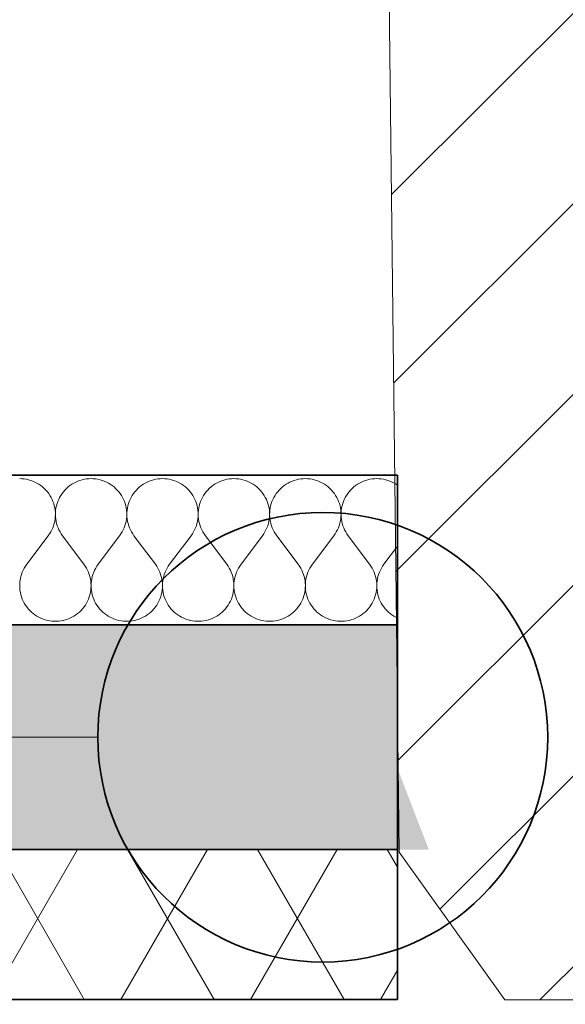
# Model space of a CAD drawing. Header units: millimetres. Extents: x 82175 to 237000, y 24756 to 471700.
# Tile 123 of 256: x 123363 to 124090, y 306072 to 307387. Entities that reach past the tile are written whole.
import ezdxf

# ---------------------------------------------------------------- set-up
doc = ezdxf.new("R2010")
doc.units = ezdxf.units.MM
doc.linetypes.add('Kropki i Kreski', pattern=[6.702778, 3.527778, -1.763889, 0, -1.411111])
for name, color, linetype in [('- A - ocieplenie', 8, 'Continuous'), ('Konstrukcja - Siatka mod', 8, 'Continuous'), ('Konstrukcja - Ściany zewnętrzne', 8, 'Continuous')]:
    doc.layers.add(name, color=color, linetype=linetype)
doc.styles.add('STYL_AUTOMATYCZNY_1', font='arial.ttf')

# ---------------------------------------------------------------- blocks, each defined once
blk = doc.blocks.new('*X23')
at = {"layer": '- A - ocieplenie', "linetype": 'Continuous', "lineweight": 13, "ltscale": 100}
for p, q in [((50523.4, 316305.6), (50520.4, 316305.7)), ((50526.4, 316305.3), (50523.4, 316305.6)), ((50529.4, 316304.9), (50526.4, 316305.3)), ((50532.3, 316304.2), (50529.4, 316304.9)), ((50535.2, 316303.3), (50532.3, 316304.2)), ((50538, 316302.3), (50535.2, 316303.3)), ((50540.8, 316301.1), (50538, 316302.3)), ((50543.5, 316299.7), (50540.8, 316301.1)), ((50546.1, 316298.2), (50543.5, 316299.7)), ((50548.6, 316296.5), (50546.1, 316298.2)), ((50550.9, 316294.6), (50548.6, 316296.5)), ((50587.5, 316296.5), (50585.1, 316294.6)), ((50590, 316298.2), (50587.5, 316296.5)), ((50592.6, 316299.7), (50590, 316298.2)), ((50595.2, 316301.1), (50592.6, 316299.7)), ((50598, 316302.3), (50595.2, 316301.1)), ((50600.8, 316303.3), (50598, 316302.3)), ((50603.7, 316304.2), (50600.8, 316303.3)), ((50606.7, 316304.9), (50603.7, 316304.2)), ((50609.6, 316305.3), (50606.7, 316304.9)), ((50612.6, 316305.6), (50609.6, 316305.3)), ((50615.6, 316305.7), (50612.6, 316305.6)), ((50618.6, 316305.6), (50615.6, 316305.7)), ((50621.6, 316305.3), (50618.6, 316305.6)), ((50624.6, 316304.9), (50621.6, 316305.3)), ((50627.6, 316304.2), (50624.6, 316304.9)), ((50630.5, 316303.3), (50627.6, 316304.2)), ((50633.3, 316302.3), (50630.5, 316303.3)), ((50636, 316301.1), (50633.3, 316302.3)), ((50638.7, 316299.7), (50636, 316301.1)), ((50641.3, 316298.2), (50638.7, 316299.7)), ((50643.8, 316296.5), (50641.3, 316298.2)), ((50646.2, 316294.6), (50643.8, 316296.5)), ((50682.7, 316296.5), (50680.3, 316294.6)), ((50685.2, 316298.2), (50682.7, 316296.5)), ((50687.8, 316299.7), (50685.2, 316298.2)), ((50690.5, 316301.1), (50687.8, 316299.7)), ((50693.2, 316302.3), (50690.5, 316301.1)), ((50696.1, 316303.3), (50693.2, 316302.3)), ((50699, 316304.2), (50696.1, 316303.3)), ((50701.9, 316304.9), (50699, 316304.2)), ((50704.9, 316305.3), (50701.9, 316304.9)), ((50707.9, 316305.6), (50704.9, 316305.3)), ((50710.9, 316305.7), (50707.9, 316305.6)), ((50713.9, 316305.6), (50710.9, 316305.7)), ((50716.9, 316305.3), (50713.9, 316305.6)), ((50719.9, 316304.9), (50716.9, 316305.3)), ((50722.8, 316304.2), (50719.9, 316304.9)), ((50725.7, 316303.3), (50722.8, 316304.2)), ((50728.5, 316302.3), (50725.7, 316303.3)), ((50731.3, 316301.1), (50728.5, 316302.3)), ((50734, 316299.7), (50731.3, 316301.1)), ((50736.5, 316298.2), (50734, 316299.7)), ((50739, 316296.5), (50736.5, 316298.2)), ((50741.4, 316294.6), (50739, 316296.5)), ((50778, 316296.5), (50775.6, 316294.6)), ((50780.4, 316298.2), (50778, 316296.5)), ((50783, 316299.7), (50780.4, 316298.2)), ((50785.7, 316301.1), (50783, 316299.7)), ((50788.5, 316302.3), (50785.7, 316301.1)), ((50791.3, 316303.3), (50788.5, 316302.3)), ((50794.2, 316304.2), (50791.3, 316303.3)), ((50797.1, 316304.9), (50794.2, 316304.2)), ((50800.1, 316305.3), (50797.1, 316304.9)), ((50803.1, 316305.6), (50800.1, 316305.3)), ((50806.1, 316305.7), (50803.1, 316305.6)), ((50809.1, 316305.6), (50806.1, 316305.7)), ((50812.1, 316305.3), (50809.1, 316305.6)), ((50815.1, 316304.9), (50812.1, 316305.3)), ((50818, 316304.2), (50815.1, 316304.9)), ((50820.9, 316303.3), (50818, 316304.2)), ((50823.8, 316302.3), (50820.9, 316303.3)), ((50826.5, 316301.1), (50823.8, 316302.3)), ((50829.2, 316299.7), (50826.5, 316301.1)), ((50831.8, 316298.2), (50829.2, 316299.7)), ((50834.3, 316296.5), (50831.8, 316298.2)), ((50836.6, 316294.6), (50834.3, 316296.5)), ((50873.2, 316296.5), (50870.8, 316294.6)), ((50875.7, 316298.2), (50873.2, 316296.5)), ((50878.3, 316299.7), (50875.7, 316298.2)), ((50880.9, 316301.1), (50878.3, 316299.7)), ((50883.7, 316302.3), (50880.9, 316301.1)), ((50886.5, 316303.3), (50883.7, 316302.3)), ((50889.4, 316304.2), (50886.5, 316303.3)), ((50892.4, 316304.9), (50889.4, 316304.2)), ((50895.3, 316305.3), (50892.4, 316304.9)), ((50898.3, 316305.6), (50895.3, 316305.3)), ((50901.4, 316305.7), (50898.3, 316305.6)), ((50904.4, 316305.6), (50901.4, 316305.7)), ((50907.4, 316305.3), (50904.4, 316305.6)), ((50910.3, 316304.9), (50907.4, 316305.3)), ((50913.3, 316304.2), (50910.3, 316304.9)), ((50916.2, 316303.3), (50913.3, 316304.2)), ((50919, 316302.3), (50916.2, 316303.3)), ((50921.8, 316301.1), (50919, 316302.3)), ((50924.4, 316299.7), (50921.8, 316301.1)), ((50927, 316298.2), (50924.4, 316299.7)), ((50929.5, 316296.5), (50927, 316298.2)), ((50931.9, 316294.6), (50929.5, 316296.5)), ((50968.4, 316296.5), (50966.1, 316294.6)), ((50970.9, 316298.2), (50968.4, 316296.5)), ((50973.5, 316299.7), (50970.9, 316298.2)), ((50976.2, 316301.1), (50973.5, 316299.7)), ((50978.9, 316302.3), (50976.2, 316301.1)), ((50981.8, 316303.3), (50978.9, 316302.3)), ((50984.7, 316304.2), (50981.8, 316303.3)), ((50987.6, 316304.9), (50984.7, 316304.2)), ((50990.6, 316305.3), (50987.6, 316304.9)), ((50993.6, 316305.6), (50990.6, 316305.3)), ((50996.6, 316305.7), (50993.6, 316305.6)), ((50999.6, 316305.6), (50996.6, 316305.7)), ((51002.6, 316305.3), (50999.6, 316305.6)), ((51005.6, 316304.9), (51002.6, 316305.3)), ((51008.5, 316304.2), (51005.6, 316304.9)), ((51011.4, 316303.3), (51008.5, 316304.2)), ((51014.2, 316302.3), (51011.4, 316303.3)), ((51017, 316301.1), (51014.2, 316302.3)), ((51019.7, 316299.7), (51017, 316301.1)), ((51022.3, 316298.2), (51019.7, 316299.7)), ((51024.2, 316296.9), (51022.3, 316298.2)), ((50553.2, 316292.6), (50550.9, 316294.6)), ((50555.3, 316290.5), (50553.2, 316292.6)), ((50557.3, 316288.2), (50555.3, 316290.5)), ((50559.1, 316285.8), (50557.3, 316288.2)), ((50560.8, 316283.3), (50559.1, 316285.8)), ((50562.3, 316280.7), (50560.8, 316283.3)), ((50575.3, 316283.3), (50573.7, 316280.7)), ((50576.9, 316285.8), (50575.3, 316283.3)), ((50578.8, 316288.2), (50576.9, 316285.8)), ((50580.7, 316290.5), (50578.8, 316288.2)), ((50582.9, 316292.6), (50580.7, 316290.5)), ((50585.1, 316294.6), (50582.9, 316292.6)), ((50648.4, 316292.6), (50646.2, 316294.6)), ((50650.5, 316290.5), (50648.4, 316292.6)), ((50652.5, 316288.2), (50650.5, 316290.5)), ((50654.3, 316285.8), (50652.5, 316288.2)), ((50656, 316283.3), (50654.3, 316285.8)), ((50657.5, 316280.7), (50656, 316283.3)), ((50670.5, 316283.3), (50669, 316280.7)), ((50672.2, 316285.8), (50670.5, 316283.3)), ((50674, 316288.2), (50672.2, 316285.8)), ((50676, 316290.5), (50674, 316288.2)), ((50678.1, 316292.6), (50676, 316290.5)), ((50680.3, 316294.6), (50678.1, 316292.6)), ((50743.7, 316292.6), (50741.4, 316294.6)), ((50745.8, 316290.5), (50743.7, 316292.6)), ((50747.8, 316288.2), (50745.8, 316290.5)), ((50749.6, 316285.8), (50747.8, 316288.2)), ((50751.3, 316283.3), (50749.6, 316285.8)), ((50752.8, 316280.7), (50751.3, 316283.3)), ((50765.7, 316283.3), (50764.2, 316280.7)), ((50767.4, 316285.8), (50765.7, 316283.3)), ((50769.2, 316288.2), (50767.4, 316285.8)), ((50771.2, 316290.5), (50769.2, 316288.2)), ((50773.3, 316292.6), (50771.2, 316290.5)), ((50775.6, 316294.6), (50773.3, 316292.6)), ((50838.9, 316292.6), (50836.6, 316294.6)), ((50841, 316290.5), (50838.9, 316292.6)), ((50843, 316288.2), (50841, 316290.5)), ((50844.8, 316285.8), (50843, 316288.2)), ((50846.5, 316283.3), (50844.8, 316285.8)), ((50848, 316280.7), (50846.5, 316283.3)), ((50861, 316283.3), (50859.5, 316280.7)), ((50862.6, 316285.8), (50861, 316283.3)), ((50864.5, 316288.2), (50862.6, 316285.8)), ((50866.5, 316290.5), (50864.5, 316288.2)), ((50868.6, 316292.6), (50866.5, 316290.5)), ((50870.8, 316294.6), (50868.6, 316292.6)), ((50934.1, 316292.6), (50931.9, 316294.6)), ((50936.2, 316290.5), (50934.1, 316292.6)), ((50938.2, 316288.2), (50936.2, 316290.5)), ((50940.1, 316285.8), (50938.2, 316288.2)), ((50941.7, 316283.3), (50940.1, 316285.8)), ((50943.3, 316280.7), (50941.7, 316283.3)), ((50956.2, 316283.3), (50954.7, 316280.7)), ((50957.9, 316285.8), (50956.2, 316283.3)), ((50959.7, 316288.2), (50957.9, 316285.8)), ((50961.7, 316290.5), (50959.7, 316288.2)), ((50963.8, 316292.6), (50961.7, 316290.5)), ((50966.1, 316294.6), (50963.8, 316292.6)), ((50563.6, 316278), (50562.3, 316280.7)), ((50564.8, 316275.3), (50563.6, 316278)), ((50565.8, 316272.4), (50564.8, 316275.3)), ((50566.6, 316269.5), (50565.8, 316272.4)), ((50567.3, 316266.6), (50566.6, 316269.5)), ((50569.4, 316269.5), (50568.8, 316266.6)), ((50570.2, 316272.4), (50569.4, 316269.5)), ((50571.2, 316275.3), (50570.2, 316272.4)), ((50572.4, 316278), (50571.2, 316275.3)), ((50573.7, 316280.7), (50572.4, 316278)), ((50658.9, 316278), (50657.5, 316280.7)), ((50660.1, 316275.3), (50658.9, 316278)), ((50661.1, 316272.4), (50660.1, 316275.3)), ((50661.9, 316269.5), (50661.1, 316272.4)), ((50662.5, 316266.6), (50661.9, 316269.5)), ((50664.6, 316269.5), (50664, 316266.6)), ((50665.5, 316272.4), (50664.6, 316269.5)), ((50666.5, 316275.3), (50665.5, 316272.4)), ((50667.6, 316278), (50666.5, 316275.3)), ((50669, 316280.7), (50667.6, 316278)), ((50754.1, 316278), (50752.8, 316280.7)), ((50755.3, 316275.3), (50754.1, 316278)), ((50756.3, 316272.4), (50755.3, 316275.3)), ((50757.1, 316269.5), (50756.3, 316272.4)), ((50757.7, 316266.6), (50757.1, 316269.5)), ((50759.9, 316269.5), (50759.3, 316266.6)), ((50760.7, 316272.4), (50759.9, 316269.5)), ((50761.7, 316275.3), (50760.7, 316272.4)), ((50762.9, 316278), (50761.7, 316275.3)), ((50764.2, 316280.7), (50762.9, 316278)), ((50849.4, 316278), (50848, 316280.7)), ((50850.5, 316275.3), (50849.4, 316278)), ((50851.5, 316272.4), (50850.5, 316275.3)), ((50852.3, 316269.5), (50851.5, 316272.4)), ((50853, 316266.6), (50852.3, 316269.5)), ((50855.1, 316269.5), (50854.5, 316266.6)), ((50855.9, 316272.4), (50855.1, 316269.5)), ((50856.9, 316275.3), (50855.9, 316272.4)), ((50858.1, 316278), (50856.9, 316275.3)), ((50859.5, 316280.7), (50858.1, 316278)), ((50944.6, 316278), (50943.3, 316280.7)), ((50945.8, 316275.3), (50944.6, 316278)), ((50946.8, 316272.4), (50945.8, 316275.3)), ((50947.6, 316269.5), (50946.8, 316272.4)), ((50948.2, 316266.6), (50947.6, 316269.5)), ((50950.4, 316269.5), (50949.7, 316266.6)), ((50951.2, 316272.4), (50950.4, 316269.5)), ((50952.2, 316275.3), (50951.2, 316272.4)), ((50953.3, 316278), (50952.2, 316275.3)), ((50954.7, 316280.7), (50953.3, 316278)), ((50567.7, 316263.6), (50567.3, 316266.6)), ((50568, 316260.6), (50567.7, 316263.6)), ((50567.9, 316254.6), (50568, 316257.6)), ((50568, 316257.6), (50568, 316260.6)), ((50568.1, 316260.6), (50568, 316257.6)), ((50568, 316257.6), (50568.2, 316254.6)), ((50568.3, 316263.6), (50568.1, 316260.6)), ((50568.8, 316266.6), (50568.3, 316263.6)), ((50662.9, 316263.6), (50662.5, 316266.6)), ((50663.2, 316260.6), (50662.9, 316263.6)), ((50663.1, 316254.6), (50663.3, 316257.6)), ((50663.3, 316257.6), (50663.2, 316260.6)), ((50663.6, 316263.6), (50663.3, 316260.6)), ((50663.3, 316260.6), (50663.3, 316257.6)), ((50663.3, 316257.6), (50663.4, 316254.6)), ((50664, 316266.6), (50663.6, 316263.6)), ((50758.2, 316263.6), (50757.7, 316266.6)), ((50758.4, 316260.6), (50758.2, 316263.6)), ((50758.5, 316257.6), (50758.4, 316260.6)), ((50758.4, 316254.6), (50758.5, 316257.6)), ((50758.6, 316260.6), (50758.5, 316257.6)), ((50758.5, 316257.6), (50758.6, 316254.6)), ((50758.8, 316263.6), (50758.6, 316260.6)), ((50759.3, 316266.6), (50758.8, 316263.6)), ((50853.4, 316263.6), (50853, 316266.6)), ((50853.7, 316260.6), (50853.4, 316263.6)), ((50853.6, 316254.6), (50853.7, 316257.6)), ((50853.7, 316257.6), (50853.7, 316260.6)), ((50853.8, 316260.6), (50853.7, 316257.6)), ((50853.7, 316257.6), (50853.9, 316254.6)), ((50854.1, 316263.6), (50853.8, 316260.6)), ((50854.5, 316266.6), (50854.1, 316263.6)), ((50948.7, 316263.6), (50948.2, 316266.6)), ((50948.9, 316260.6), (50948.7, 316263.6)), ((50948.8, 316254.6), (50949, 316257.6)), ((50949, 316257.6), (50948.9, 316260.6)), ((50949.3, 316263.6), (50949, 316260.6)), ((50949, 316260.6), (50949, 316257.6)), ((50949, 316257.6), (50949.1, 316254.6)), ((50949.7, 316266.6), (50949.3, 316263.6)), ((50564.4, 316240), (50565.5, 316242.8)), ((50565.5, 316242.8), (50566.4, 316245.7)), ((50566.4, 316245.7), (50567.1, 316248.6)), ((50567.1, 316248.6), (50567.6, 316251.6)), ((50567.6, 316251.6), (50567.9, 316254.6)), ((50568.2, 316254.6), (50568.5, 316251.6)), ((50568.5, 316251.6), (50569, 316248.6)), ((50569, 316248.6), (50569.7, 316245.7)), ((50569.7, 316245.7), (50570.5, 316242.8)), ((50570.5, 316242.8), (50571.6, 316240)), ((50659.7, 316240), (50660.7, 316242.8)), ((50660.7, 316242.8), (50661.6, 316245.7)), ((50661.6, 316245.7), (50662.3, 316248.6)), ((50662.3, 316248.6), (50662.8, 316251.6)), ((50662.8, 316251.6), (50663.1, 316254.6)), ((50663.4, 316254.6), (50663.7, 316251.6)), ((50663.7, 316251.6), (50664.2, 316248.6)), ((50664.2, 316248.6), (50664.9, 316245.7)), ((50664.9, 316245.7), (50665.8, 316242.8)), ((50665.8, 316242.8), (50666.8, 316240)), ((50754.9, 316240), (50756, 316242.8)), ((50756, 316242.8), (50756.8, 316245.7)), ((50756.8, 316245.7), (50757.5, 316248.6)), ((50757.5, 316248.6), (50758, 316251.6)), ((50758, 316251.6), (50758.4, 316254.6)), ((50758.6, 316254.6), (50758.9, 316251.6)), ((50758.9, 316251.6), (50759.5, 316248.6)), ((50759.5, 316248.6), (50760.1, 316245.7)), ((50760.1, 316245.7), (50761, 316242.8)), ((50761, 316242.8), (50762.1, 316240)), ((50850.2, 316240), (50851.2, 316242.8)), ((50851.2, 316242.8), (50852.1, 316245.7)), ((50852.1, 316245.7), (50852.8, 316248.6)), ((50852.8, 316248.6), (50853.3, 316251.6)), ((50853.3, 316251.6), (50853.6, 316254.6)), ((50853.9, 316254.6), (50854.2, 316251.6)), ((50854.2, 316251.6), (50854.7, 316248.6)), ((50854.7, 316248.6), (50855.4, 316245.7)), ((50855.4, 316245.7), (50856.3, 316242.8)), ((50856.3, 316242.8), (50857.3, 316240)), ((50945.4, 316240), (50946.4, 316242.8)), ((50946.4, 316242.8), (50947.3, 316245.7)), ((50947.3, 316245.7), (50948, 316248.6)), ((50948, 316248.6), (50948.5, 316251.6)), ((50948.5, 316251.6), (50948.8, 316254.6)), ((50949.1, 316254.6), (50949.4, 316251.6)), ((50949.4, 316251.6), (50949.9, 316248.6)), ((50949.9, 316248.6), (50950.6, 316245.7)), ((50950.6, 316245.7), (50951.5, 316242.8)), ((50951.5, 316242.8), (50952.6, 316240)), ((50529.9, 316191.4), (50558.5, 316229.5)), ((50558.5, 316229.5), (50560.2, 316232)), ((50560.2, 316232), (50561.8, 316234.6)), ((50561.8, 316234.6), (50563.2, 316237.2)), ((50563.2, 316237.2), (50564.4, 316240)), ((50571.6, 316240), (50572.8, 316237.2)), ((50572.8, 316237.2), (50574.2, 316234.6)), ((50574.2, 316234.6), (50575.8, 316232)), ((50575.8, 316232), (50577.5, 316229.5)), ((50606.1, 316191.4), (50577.5, 316229.5)), ((50625.2, 316191.4), (50653.7, 316229.5)), ((50653.7, 316229.5), (50655.5, 316232)), ((50655.5, 316232), (50657, 316234.6)), ((50657, 316234.6), (50658.4, 316237.2)), ((50658.4, 316237.2), (50659.7, 316240)), ((50666.8, 316240), (50668.1, 316237.2)), ((50668.1, 316237.2), (50669.5, 316234.6)), ((50669.5, 316234.6), (50671.1, 316232)), ((50671.1, 316232), (50672.8, 316229.5)), ((50701.4, 316191.4), (50672.8, 316229.5)), ((50720.4, 316191.4), (50749, 316229.5)), ((50749, 316229.5), (50750.7, 316232)), ((50750.7, 316232), (50752.3, 316234.6)), ((50752.3, 316234.6), (50753.7, 316237.2)), ((50753.7, 316237.2), (50754.9, 316240)), ((50762.1, 316240), (50763.3, 316237.2)), ((50763.3, 316237.2), (50764.7, 316234.6)), ((50764.7, 316234.6), (50766.3, 316232)), ((50766.3, 316232), (50768, 316229.5)), ((50796.6, 316191.4), (50768, 316229.5)), ((50815.6, 316191.4), (50844.2, 316229.5)), ((50844.2, 316229.5), (50845.9, 316232)), ((50845.9, 316232), (50847.5, 316234.6)), ((50847.5, 316234.6), (50848.9, 316237.2)), ((50848.9, 316237.2), (50850.2, 316240)), ((50857.3, 316240), (50858.6, 316237.2)), ((50858.6, 316237.2), (50860, 316234.6)), ((50860, 316234.6), (50861.5, 316232)), ((50861.5, 316232), (50863.3, 316229.5)), ((50891.8, 316191.4), (50863.3, 316229.5)), ((50910.9, 316191.4), (50939.4, 316229.5)), ((50939.4, 316229.5), (50941.2, 316232)), ((50941.2, 316232), (50942.7, 316234.6)), ((50942.7, 316234.6), (50944.2, 316237.2)), ((50944.2, 316237.2), (50945.4, 316240)), ((50952.6, 316240), (50953.8, 316237.2)), ((50953.8, 316237.2), (50955.2, 316234.6)), ((50955.2, 316234.6), (50956.8, 316232)), ((50956.8, 316232), (50958.5, 316229.5)), ((50987.1, 316191.4), (50958.5, 316229.5)), ((51006.1, 316191.4), (51024.2, 316215.5)), ((50529.9, 316191.4), (50528.2, 316188.9)), ((50607.9, 316188.9), (50606.1, 316191.4)), ((50625.2, 316191.4), (50623.4, 316188.9)), ((50703.1, 316188.9), (50701.4, 316191.4)), ((50720.4, 316191.4), (50718.6, 316188.9)), ((50798.3, 316188.9), (50796.6, 316191.4)), ((50815.6, 316191.4), (50813.9, 316188.9)), ((50893.6, 316188.9), (50891.8, 316191.4)), ((50910.9, 316191.4), (50909.1, 316188.9)), ((50988.8, 316188.9), (50987.1, 316191.4)), ((51006.1, 316191.4), (51004.4, 316188.9)), ((50522.9, 316177.9), (50522, 316175)), ((50523.9, 316180.8), (50522.9, 316177.9)), ((50525.2, 316183.6), (50523.9, 316180.8)), ((50526.6, 316186.3), (50525.2, 316183.6)), ((50528.2, 316188.9), (50526.6, 316186.3)), ((50609.5, 316186.3), (50607.9, 316188.9)), ((50610.9, 316183.6), (50609.5, 316186.3)), ((50612.1, 316180.8), (50610.9, 316183.6)), ((50613.2, 316177.9), (50612.1, 316180.8)), ((50614.1, 316175), (50613.2, 316177.9)), ((50618.1, 316177.9), (50617.2, 316175)), ((50619.2, 316180.8), (50618.1, 316177.9)), ((50620.4, 316183.6), (50619.2, 316180.8)), ((50621.8, 316186.3), (50620.4, 316183.6)), ((50623.4, 316188.9), (50621.8, 316186.3)), ((50704.7, 316186.3), (50703.1, 316188.9)), ((50706.1, 316183.6), (50704.7, 316186.3)), ((50707.4, 316180.8), (50706.1, 316183.6)), ((50708.4, 316177.9), (50707.4, 316180.8)), ((50709.3, 316175), (50708.4, 316177.9)), ((50713.3, 316177.9), (50712.5, 316175)), ((50714.4, 316180.8), (50713.3, 316177.9)), ((50715.6, 316183.6), (50714.4, 316180.8)), ((50717.1, 316186.3), (50715.6, 316183.6)), ((50718.6, 316188.9), (50717.1, 316186.3)), ((50799.9, 316186.3), (50798.3, 316188.9)), ((50801.4, 316183.6), (50799.9, 316186.3)), ((50802.6, 316180.8), (50801.4, 316183.6)), ((50803.7, 316177.9), (50802.6, 316180.8)), ((50804.5, 316175), (50803.7, 316177.9)), ((50808.6, 316177.9), (50807.7, 316175)), ((50809.6, 316180.8), (50808.6, 316177.9)), ((50810.9, 316183.6), (50809.6, 316180.8)), ((50812.3, 316186.3), (50810.9, 316183.6)), ((50813.9, 316188.9), (50812.3, 316186.3)), ((50895.2, 316186.3), (50893.6, 316188.9)), ((50896.6, 316183.6), (50895.2, 316186.3)), ((50897.8, 316180.8), (50896.6, 316183.6)), ((50898.9, 316177.9), (50897.8, 316180.8)), ((50899.8, 316175), (50898.9, 316177.9)), ((50903.8, 316177.9), (50902.9, 316175)), ((50904.9, 316180.8), (50903.8, 316177.9)), ((50906.1, 316183.6), (50904.9, 316180.8)), ((50907.5, 316186.3), (50906.1, 316183.6)), ((50909.1, 316188.9), (50907.5, 316186.3)), ((50990.4, 316186.3), (50988.8, 316188.9)), ((50991.8, 316183.6), (50990.4, 316186.3)), ((50993.1, 316180.8), (50991.8, 316183.6)), ((50994.1, 316177.9), (50993.1, 316180.8)), ((50995, 316175), (50994.1, 316177.9)), ((50999, 316177.9), (50998.2, 316175)), ((51000.1, 316180.8), (50999, 316177.9)), ((51001.4, 316183.6), (51000.1, 316180.8)), ((51002.8, 316186.3), (51001.4, 316183.6)), ((51004.4, 316188.9), (51002.8, 316186.3)), ((50520.5, 316166), (50520.4, 316162.9)), ((50520.8, 316169), (50520.5, 316166)), ((50521.3, 316172), (50520.8, 316169)), ((50522, 316175), (50521.3, 316172)), ((50614.7, 316172), (50614.1, 316175)), ((50615.2, 316169), (50614.7, 316172)), ((50615.5, 316166), (50615.2, 316169)), ((50615.6, 316162.9), (50615.5, 316166)), ((50615.7, 316166), (50615.6, 316162.9)), ((50616, 316169), (50615.7, 316166)), ((50616.5, 316172), (50616, 316169)), ((50617.2, 316175), (50616.5, 316172)), ((50710, 316172), (50709.3, 316175)), ((50710.5, 316169), (50710, 316172)), ((50710.8, 316166), (50710.5, 316169)), ((50710.9, 316162.9), (50710.8, 316166)), ((50711, 316166), (50710.9, 316162.9)), ((50711.3, 316169), (50711, 316166)), ((50711.8, 316172), (50711.3, 316169)), ((50712.5, 316175), (50711.8, 316172)), ((50805.2, 316172), (50804.5, 316175)), ((50805.7, 316169), (50805.2, 316172)), ((50806, 316166), (50805.7, 316169)), ((50806.1, 316162.9), (50806, 316166)), ((50806.2, 316166), (50806.1, 316162.9)), ((50806.5, 316169), (50806.2, 316166)), ((50807, 316172), (50806.5, 316169)), ((50807.7, 316175), (50807, 316172)), ((50900.5, 316172), (50899.8, 316175)), ((50901, 316169), (50900.5, 316172)), ((50901.2, 316166), (50901, 316169)), ((50901.4, 316162.9), (50901.2, 316166)), ((50901.5, 316166), (50901.4, 316162.9)), ((50901.8, 316169), (50901.5, 316166)), ((50902.2, 316172), (50901.8, 316169)), ((50902.9, 316175), (50902.2, 316172)), ((50995.7, 316172), (50995, 316175)), ((50996.2, 316169), (50995.7, 316172)), ((50996.5, 316166), (50996.2, 316169)), ((50996.6, 316162.9), (50996.5, 316166)), ((50996.7, 316166), (50996.6, 316162.9)), ((50997, 316169), (50996.7, 316166)), ((50997.5, 316172), (50997, 316169)), ((50998.2, 316175), (50997.5, 316172)), ((50520.4, 316162.9), (50520.5, 316159.9)), ((50520.5, 316159.9), (50520.8, 316156.8)), ((50520.8, 316156.8), (50521.3, 316153.8)), ((50521.3, 316153.8), (50521.9, 316150.8)), ((50521.9, 316150.8), (50522.8, 316147.9)), ((50613.2, 316147.9), (50614.1, 316150.8)), ((50614.1, 316150.8), (50614.8, 316153.8)), ((50614.8, 316153.8), (50615.3, 316156.8)), ((50615.3, 316156.8), (50615.5, 316159.9)), ((50615.5, 316159.9), (50615.6, 316162.9)), ((50615.6, 316162.9), (50615.7, 316159.9)), ((50615.7, 316159.9), (50616, 316156.8)), ((50616, 316156.8), (50616.5, 316153.8)), ((50616.5, 316153.8), (50617.2, 316150.8)), ((50617.2, 316150.8), (50618, 316147.9)), ((50708.5, 316147.9), (50709.3, 316150.8)), ((50709.3, 316150.8), (50710, 316153.8)), ((50710, 316153.8), (50710.5, 316156.8)), ((50710.5, 316156.8), (50710.8, 316159.9)), ((50710.8, 316159.9), (50710.9, 316162.9)), ((50710.9, 316162.9), (50711, 316159.9)), ((50711, 316159.9), (50711.3, 316156.8)), ((50711.3, 316156.8), (50711.7, 316153.8)), ((50711.7, 316153.8), (50712.4, 316150.8)), ((50712.4, 316150.8), (50713.3, 316147.9)), ((50803.7, 316147.9), (50804.6, 316150.8)), ((50804.6, 316150.8), (50805.3, 316153.8)), ((50805.3, 316153.8), (50805.7, 316156.8)), ((50805.7, 316156.8), (50806, 316159.9)), ((50806, 316159.9), (50806.1, 316162.9)), ((50806.1, 316162.9), (50806.2, 316159.9)), ((50806.2, 316159.9), (50806.5, 316156.8)), ((50806.5, 316156.8), (50807, 316153.8)), ((50807, 316153.8), (50807.7, 316150.8)), ((50807.7, 316150.8), (50808.5, 316147.9)), ((50898.9, 316147.9), (50899.8, 316150.8)), ((50899.8, 316150.8), (50900.5, 316153.8)), ((50900.5, 316153.8), (50901, 316156.8)), ((50901, 316156.8), (50901.3, 316159.9)), ((50901.3, 316159.9), (50901.4, 316162.9)), ((50901.4, 316162.9), (50901.4, 316159.9)), ((50901.4, 316159.9), (50901.7, 316156.8)), ((50901.7, 316156.8), (50902.2, 316153.8)), ((50902.2, 316153.8), (50902.9, 316150.8)), ((50902.9, 316150.8), (50903.8, 316147.9)), ((50994.2, 316147.9), (50995.1, 316150.8)), ((50995.1, 316150.8), (50995.7, 316153.8)), ((50995.7, 316153.8), (50996.2, 316156.8)), ((50996.2, 316156.8), (50996.5, 316159.9)), ((50996.5, 316159.9), (50996.6, 316162.9)), ((50996.6, 316162.9), (50996.7, 316159.9)), ((50996.7, 316159.9), (50997, 316156.8)), ((50997, 316156.8), (50997.5, 316153.8)), ((50997.5, 316153.8), (50998.1, 316150.8)), ((50998.1, 316150.8), (50999, 316147.9)), ((50522.8, 316147.9), (50523.9, 316145)), ((50523.9, 316145), (50525.1, 316142.2)), ((50525.1, 316142.2), (50526.5, 316139.5)), ((50526.5, 316139.5), (50528.1, 316136.9)), ((50608, 316136.9), (50609.5, 316139.5)), ((50609.5, 316139.5), (50610.9, 316142.2)), ((50610.9, 316142.2), (50612.2, 316145)), ((50612.2, 316145), (50613.2, 316147.9)), ((50618, 316147.9), (50619.1, 316145)), ((50619.1, 316145), (50620.3, 316142.2)), ((50620.3, 316142.2), (50621.7, 316139.5)), ((50621.7, 316139.5), (50623.3, 316136.9)), ((50703.2, 316136.9), (50704.8, 316139.5)), ((50704.8, 316139.5), (50706.2, 316142.2)), ((50706.2, 316142.2), (50707.4, 316145)), ((50707.4, 316145), (50708.5, 316147.9)), ((50713.3, 316147.9), (50714.3, 316145)), ((50714.3, 316145), (50715.6, 316142.2)), ((50715.6, 316142.2), (50717, 316139.5)), ((50717, 316139.5), (50718.6, 316136.9)), ((50798.4, 316136.9), (50800, 316139.5)), ((50800, 316139.5), (50801.4, 316142.2)), ((50801.4, 316142.2), (50802.7, 316145)), ((50802.7, 316145), (50803.7, 316147.9)), ((50808.5, 316147.9), (50809.6, 316145)), ((50809.6, 316145), (50810.8, 316142.2)), ((50810.8, 316142.2), (50812.2, 316139.5)), ((50812.2, 316139.5), (50813.8, 316136.9)), ((50893.7, 316136.9), (50895.3, 316139.5)), ((50895.3, 316139.5), (50896.7, 316142.2)), ((50896.7, 316142.2), (50897.9, 316145)), ((50897.9, 316145), (50898.9, 316147.9)), ((50903.8, 316147.9), (50904.8, 316145)), ((50904.8, 316145), (50906, 316142.2)), ((50906, 316142.2), (50907.5, 316139.5)), ((50907.5, 316139.5), (50909, 316136.9)), ((50988.9, 316136.9), (50990.5, 316139.5)), ((50990.5, 316139.5), (50991.9, 316142.2)), ((50991.9, 316142.2), (50993.1, 316145)), ((50993.1, 316145), (50994.2, 316147.9)), ((50999, 316147.9), (51000, 316145)), ((51000, 316145), (51001.3, 316142.2)), ((51001.3, 316142.2), (51002.7, 316139.5)), ((51002.7, 316139.5), (51004.3, 316136.9)), ((50528.1, 316136.9), (50529.8, 316134.4)), ((50529.8, 316134.4), (50531.7, 316132)), ((50531.7, 316132), (50533.8, 316129.8)), ((50533.8, 316129.8), (50536, 316127.6)), ((50536, 316127.6), (50538.3, 316125.6)), ((50538.3, 316125.6), (50540.8, 316123.8)), ((50595.3, 316123.8), (50597.7, 316125.6)), ((50597.7, 316125.6), (50600.1, 316127.6)), ((50600.1, 316127.6), (50602.3, 316129.8)), ((50602.3, 316129.8), (50604.3, 316132)), ((50604.3, 316132), (50606.2, 316134.4)), ((50606.2, 316134.4), (50608, 316136.9)), ((50623.3, 316136.9), (50625.1, 316134.4)), ((50625.1, 316134.4), (50627, 316132)), ((50627, 316132), (50629, 316129.8)), ((50629, 316129.8), (50631.2, 316127.6)), ((50631.2, 316127.6), (50633.5, 316125.6)), ((50633.5, 316125.6), (50636, 316123.8)), ((50690.5, 316123.8), (50693, 316125.6)), ((50693, 316125.6), (50695.3, 316127.6)), ((50695.3, 316127.6), (50697.5, 316129.8)), ((50697.5, 316129.8), (50699.5, 316132)), ((50699.5, 316132), (50701.4, 316134.4)), ((50701.4, 316134.4), (50703.2, 316136.9)), ((50718.6, 316136.9), (50720.3, 316134.4)), ((50720.3, 316134.4), (50722.2, 316132)), ((50722.2, 316132), (50724.3, 316129.8)), ((50724.3, 316129.8), (50726.5, 316127.6)), ((50726.5, 316127.6), (50728.8, 316125.6)), ((50728.8, 316125.6), (50731.2, 316123.8)), ((50785.8, 316123.8), (50788.2, 316125.6)), ((50788.2, 316125.6), (50790.5, 316127.6)), ((50790.5, 316127.6), (50792.7, 316129.8)), ((50792.7, 316129.8), (50794.8, 316132)), ((50794.8, 316132), (50796.7, 316134.4)), ((50796.7, 316134.4), (50798.4, 316136.9)), ((50813.8, 316136.9), (50815.5, 316134.4)), ((50815.5, 316134.4), (50817.4, 316132)), ((50817.4, 316132), (50819.5, 316129.8)), ((50819.5, 316129.8), (50821.7, 316127.6)), ((50821.7, 316127.6), (50824, 316125.6)), ((50824, 316125.6), (50826.5, 316123.8)), ((50881, 316123.8), (50883.5, 316125.6)), ((50883.5, 316125.6), (50885.8, 316127.6)), ((50885.8, 316127.6), (50888, 316129.8)), ((50888, 316129.8), (50890, 316132)), ((50890, 316132), (50891.9, 316134.4)), ((50891.9, 316134.4), (50893.7, 316136.9)), ((50909, 316136.9), (50910.8, 316134.4)), ((50910.8, 316134.4), (50912.7, 316132)), ((50912.7, 316132), (50914.7, 316129.8)), ((50914.7, 316129.8), (50916.9, 316127.6)), ((50916.9, 316127.6), (50919.3, 316125.6)), ((50919.3, 316125.6), (50921.7, 316123.8)), ((50976.2, 316123.8), (50978.7, 316125.6)), ((50978.7, 316125.6), (50981, 316127.6)), ((50981, 316127.6), (50983.2, 316129.8)), ((50983.2, 316129.8), (50985.3, 316132)), ((50985.3, 316132), (50987.2, 316134.4)), ((50987.2, 316134.4), (50988.9, 316136.9)), ((51004.3, 316136.9), (51006, 316134.4)), ((51006, 316134.4), (51007.9, 316132)), ((51007.9, 316132), (51010, 316129.8)), ((51010, 316129.8), (51012.2, 316127.6)), ((51012.2, 316127.6), (51014.5, 316125.6)), ((51014.5, 316125.6), (51016.9, 316123.8)), ((50540.8, 316123.8), (50543.3, 316122.1)), ((50543.3, 316122.1), (50546, 316120.6)), ((50546, 316120.6), (50548.7, 316119.3)), ((50548.7, 316119.3), (50551.6, 316118.2)), ((50551.6, 316118.2), (50554.5, 316117.2)), ((50554.5, 316117.2), (50557.4, 316116.4)), ((50557.4, 316116.4), (50560.4, 316115.8)), ((50560.4, 316115.8), (50563.4, 316115.5)), ((50563.4, 316115.5), (50566.5, 316115.3)), ((50566.5, 316115.3), (50569.5, 316115.3)), ((50569.5, 316115.3), (50572.6, 316115.5)), ((50572.6, 316115.5), (50575.6, 316115.8)), ((50575.6, 316115.8), (50578.6, 316116.4)), ((50578.6, 316116.4), (50581.6, 316117.2)), ((50581.6, 316117.2), (50584.5, 316118.2)), ((50584.5, 316118.2), (50587.3, 316119.3)), ((50587.3, 316119.3), (50590.1, 316120.6)), ((50590.1, 316120.6), (50592.7, 316122.1)), ((50592.7, 316122.1), (50595.3, 316123.8)), ((50636, 316123.8), (50638.5, 316122.1)), ((50638.5, 316122.1), (50641.2, 316120.6)), ((50641.2, 316120.6), (50644, 316119.3)), ((50644, 316119.3), (50646.8, 316118.2)), ((50646.8, 316118.2), (50649.7, 316117.2)), ((50649.7, 316117.2), (50652.7, 316116.4)), ((50652.7, 316116.4), (50655.6, 316115.8)), ((50655.6, 316115.8), (50658.7, 316115.5)), ((50658.7, 316115.5), (50661.7, 316115.3)), ((50661.7, 316115.3), (50664.8, 316115.3)), ((50664.8, 316115.3), (50667.8, 316115.5)), ((50667.8, 316115.5), (50670.9, 316115.8)), ((50670.9, 316115.8), (50673.9, 316116.4)), ((50673.9, 316116.4), (50676.8, 316117.2)), ((50676.8, 316117.2), (50679.7, 316118.2)), ((50679.7, 316118.2), (50682.6, 316119.3)), ((50682.6, 316119.3), (50685.3, 316120.6)), ((50685.3, 316120.6), (50688, 316122.1)), ((50688, 316122.1), (50690.5, 316123.8)), ((50731.2, 316123.8), (50733.8, 316122.1)), ((50733.8, 316122.1), (50736.4, 316120.6)), ((50736.4, 316120.6), (50739.2, 316119.3)), ((50739.2, 316119.3), (50742, 316118.2)), ((50742, 316118.2), (50744.9, 316117.2)), ((50744.9, 316117.2), (50747.9, 316116.4)), ((50747.9, 316116.4), (50750.9, 316115.8)), ((50750.9, 316115.8), (50753.9, 316115.5)), ((50753.9, 316115.5), (50757, 316115.3)), ((50757, 316115.3), (50760, 316115.3)), ((50760, 316115.3), (50763.1, 316115.5)), ((50763.1, 316115.5), (50766.1, 316115.8)), ((50766.1, 316115.8), (50769.1, 316116.4)), ((50769.1, 316116.4), (50772.1, 316117.2)), ((50772.1, 316117.2), (50775, 316118.2)), ((50775, 316118.2), (50777.8, 316119.3)), ((50777.8, 316119.3), (50780.5, 316120.6)), ((50780.5, 316120.6), (50783.2, 316122.1)), ((50783.2, 316122.1), (50785.8, 316123.8)), ((50826.5, 316123.8), (50829, 316122.1)), ((50829, 316122.1), (50831.7, 316120.6)), ((50831.7, 316120.6), (50834.4, 316119.3)), ((50834.4, 316119.3), (50837.3, 316118.2)), ((50837.3, 316118.2), (50840.2, 316117.2)), ((50840.2, 316117.2), (50843.1, 316116.4)), ((50843.1, 316116.4), (50846.1, 316115.8)), ((50846.1, 316115.8), (50849.2, 316115.5)), ((50849.2, 316115.5), (50852.2, 316115.3)), ((50852.2, 316115.3), (50855.3, 316115.3)), ((50855.3, 316115.3), (50858.3, 316115.5)), ((50858.3, 316115.5), (50861.3, 316115.8)), ((50861.3, 316115.8), (50864.3, 316116.4)), ((50864.3, 316116.4), (50867.3, 316117.2)), ((50867.3, 316117.2), (50870.2, 316118.2)), ((50870.2, 316118.2), (50873, 316119.3)), ((50873, 316119.3), (50875.8, 316120.6)), ((50875.8, 316120.6), (50878.4, 316122.1)), ((50878.4, 316122.1), (50881, 316123.8)), ((50921.7, 316123.8), (50924.3, 316122.1)), ((50924.3, 316122.1), (50926.9, 316120.6)), ((50926.9, 316120.6), (50929.7, 316119.3)), ((50929.7, 316119.3), (50932.5, 316118.2)), ((50932.5, 316118.2), (50935.4, 316117.2)), ((50935.4, 316117.2), (50938.4, 316116.4)), ((50938.4, 316116.4), (50941.4, 316115.8)), ((50941.4, 316115.8), (50944.4, 316115.5)), ((50944.4, 316115.5), (50947.4, 316115.3)), ((50947.4, 316115.3), (50950.5, 316115.3)), ((50950.5, 316115.3), (50953.5, 316115.5)), ((50953.5, 316115.5), (50956.6, 316115.8)), ((50956.6, 316115.8), (50959.6, 316116.4)), ((50959.6, 316116.4), (50962.5, 316117.2)), ((50962.5, 316117.2), (50965.4, 316118.2)), ((50965.4, 316118.2), (50968.3, 316119.3)), ((50968.3, 316119.3), (50971, 316120.6)), ((50971, 316120.6), (50973.7, 316122.1)), ((50973.7, 316122.1), (50976.2, 316123.8)), ((51016.9, 316123.8), (51019.5, 316122.1)), ((51019.5, 316122.1), (51022.2, 316120.6)), ((51022.2, 316120.6), (51024.2, 316119.7))]:
    blk.add_line(p, q, dxfattribs=at)

msp = doc.modelspace()

# ---------------------------------------------------------------- hatches: boundary and pattern name
at = {"layer": '- A - ocieplenie', "linetype": 'Continuous', "lineweight": 13}
h = msp.add_hatch(dxfattribs=at)
h.set_pattern_fill('Izolacja_miękka_0003', color=8, style=0, pattern_type=2)
h.set_pattern_definition([(60, (-135208.59, 595386.62), (-129.90381, 75), []), (120, (-135208.59, 595386.62), (129.90381, 75), [])])
h.paths.add_polyline_path([(122330, 306078.9), (123866.6, 306078.9), (123866.6, 306278.9), (122130, 306278.9)])
at = {"linetype": 'Continuous', "lineweight": 15}
h = msp.add_hatch(dxfattribs=at)
h.set_pattern_fill('Bloczki_ceramiczne_0003', color=8, style=0, pattern_type=2)
h.set_pattern_definition([(45, (-135208.59, 595386.62), (-127.27922, 127.27922), [])])
h.paths.add_polyline_path([(123678.8, 322263.9), (123869, 306275.6), (124009.9, 306078.5), (126631.9, 306072.5), (126631.9, 322247.6)])
at = {"layer": 'Konstrukcja - Ściany zewnętrzne', "linetype": 'Continuous', "lineweight": 13}
msp.add_hatch(color=8, dxfattribs=at).paths.add_polyline_path([(122660, 306278.9), (123866.6, 306278.9), (123866.6, 306578.9), (122660, 306578.9)])

# ---------------------------------------------------------------- linework, layer by layer
at = {"layer": '- A - ocieplenie', "color": 8, "linetype": 'Continuous', "lineweight": 35, "ltscale": 100, "flags": 128}
for points in [[(123866.6, 306778.9), (122860, 306778.9)], [(123866.6, 306578.9), (123866.6, 306778.9)], [(122860, 306578.9), (123866.6, 306578.9)], [(123866.6, 306278.9), (122130, 306278.9)], [(123866.6, 306078.9), (123866.6, 306278.9)], [(122330, 306078.9), (123866.6, 306078.9)]]:
    msp.add_lwpolyline(points, dxfattribs=at)
at = {"color": 8, "linetype": 'Continuous', "lineweight": 13, "ltscale": 100, "flags": 128}
msp.add_lwpolyline([(123678.8, 322263.9), (123869, 306275.6), (124009.9, 306078.5), (126631.9, 306072.5), (126631.9, 322247.6)], close=True, dxfattribs=at)
at = {"layer": 'Konstrukcja - Siatka mod', "color": 8, "linetype": 'Kropki i Kreski', "lineweight": 13, "ltscale": 100}
msp.add_line((122467, 306428.9), (123467, 306428.9), dxfattribs=at)
at = {"layer": 'Konstrukcja - Siatka mod', "color": 8, "linetype": 'Continuous', "lineweight": 35, "ltscale": 100}
msp.add_circle((123767, 306428.9), 300, dxfattribs=at)
at = {"layer": 'Konstrukcja - Ściany zewnętrzne', "color": 8, "linetype": 'Continuous', "lineweight": 35, "ltscale": 100, "flags": 128}
for points in [[(123866.6, 306578.9), (122660, 306578.9)], [(123866.6, 306278.9), (123866.6, 306578.9)], [(122660, 306278.9), (123866.6, 306278.9)]]:
    msp.add_lwpolyline(points, dxfattribs=at)

# ---------------------------------------------------------------- block references
at = {"color": 8, "linetype": 'Continuous', "lineweight": 20, "ltscale": 100}
msp.add_blockref('*X23', (72842.4, -9531.6), dxfattribs=at)

# ---------------------------------------------------------------- texts
at = {"layer": 'Konstrukcja - Siatka mod', "color": 8, "linetype": 'Continuous', "lineweight": 13, "insert": (123629.8, 306578.9), "char_height": 300, "attachment_point": 1, "style": 'STYL_AUTOMATYCZNY_1'}
msp.add_mtext('\\A1;{\\pql;\\pt0;\\fArial|b0|i0|c238|p0;\\W1.000000;A}', dxfattribs=at)

doc.saveas('drawing.dxf')
